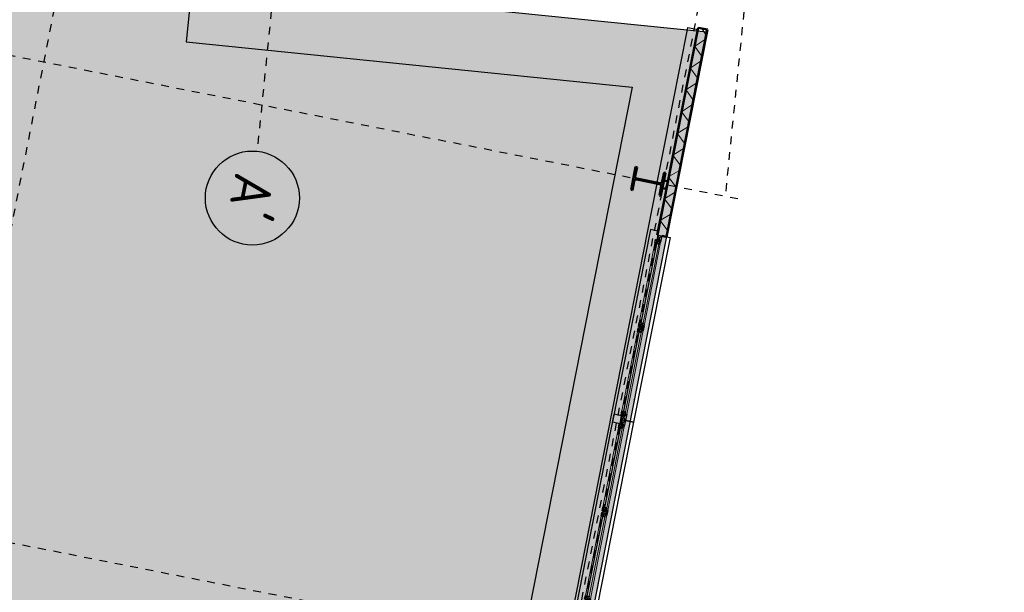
# Model space of a CAD drawing. Header units: centimetres. Extents: x 6595800.1 to 6595847.5, y 5799379.1 to 5799450.9.
# Tile 4 of 5: x 6595832.6 to 6595845.2, y 5799416 to 5799423.3. Entities that reach past the tile are written whole.
import ezdxf

# ---------------------------------------------------------------- set-up
doc = ezdxf.new("R2010")
doc.units = ezdxf.units.CM
doc.linetypes.add('Linia osi', pattern=[14, 6, -3, 2, -3])
doc.linetypes.add('Ponad', pattern=[4, 2, -2])
for name, color, linetype, lineweight in [('A-FLOR', 192, 'Continuous', 25), ('A-GLAZ', 151, 'Continuous', 25), ('A-GLAZ-SILL', 1, 'Continuous', 25), ('A-WALL', 113, 'Continuous', 25), ('A-WALL-PATT', 111, 'Continuous', 50), ('AR - Proj obiekty', 7, 'Continuous', 25), ('S-COLS', 52, 'Continuous', 25), ('S-GRID', 1, 'Continuous', 20), ('S-GRID-IDEN', 1, 'Continuous', 25)]:
    doc.layers.add(name, color=color, linetype=linetype, lineweight=lineweight)
doc.layers.add('AR - Półcień', color=40, linetype='Continuous', transparency=0.7)
doc.layers.add('AR- OPISY', color=4, linetype='Continuous')
doc.styles.add('GOST Common', font='GOST_Common.ttf', dxfattribs={"height": 499.9999999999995})

# ---------------------------------------------------------------- blocks, each defined once
blk = doc.blocks.new('hala - roz')
at = {"layer": 'AR - Półcień'}
h = blk.add_hatch(color=256, dxfattribs=at)
h.dxf.hatch_style = 1
h.paths.add_polyline_path([(-19.33387874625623, 2.995757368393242), (-0.869802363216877, -0.643936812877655), (-2.384401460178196, -15.49897802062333), (3.305047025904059, -16.07600459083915), (-3.864055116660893, -52.4446781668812), (-19.75692199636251, -49.31182852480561), (-17.43610676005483, -37.53839161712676), (-26.95424120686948, -35.66214837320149)])
at = {"layer": 'AR - Proj obiekty', "const_width": 0.8}
blk.add_lwpolyline([(-19.64896613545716, 3.465565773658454), (-0.4349011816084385, -0.3219684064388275), (-1.945869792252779, -15.14140215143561), (3.782453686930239, -15.72237144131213), (-3.548967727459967, -52.91448657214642), (-20.22673040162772, -49.62691591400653), (-17.90591516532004, -37.85347900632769), (-27.4240496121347, -35.97723576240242)], close=True, dxfattribs=at)
at = {"layer": 'AR - Proj obiekty'}
for points in [[(-19.96405352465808, 3.935374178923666), (0, 0), (-1.507338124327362, -14.7838262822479), (4.259860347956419, -15.36873829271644), (-3.233880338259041, -53.38429497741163), (-20.69653880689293, -49.94200330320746), (-18.37572357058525, -38.16856639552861), (-27.89385801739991, -36.29232315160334)], [(-19.33387874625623, 2.995757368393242), (-0.869802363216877, -0.643936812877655), (-2.384401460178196, -15.49897802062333), (3.305047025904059, -16.07600459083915), (-3.864055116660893, -52.4446781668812), (-19.75692199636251, -49.31182852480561), (-17.43610676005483, -37.53839161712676), (-26.95424120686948, -35.66214837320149)]]:
    blk.add_lwpolyline(points, close=True, dxfattribs=at)
blk = doc.blocks.new('1-2 - 240x150-V3-Parter Kopia 1')
at = {"layer": 'A-GLAZ', "linetype": 'Ponad', "lineweight": 20}
for p, q in [((-1200.000000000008, 60.00000000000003), (1199.999999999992, 60.00000000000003)), ((-1200.000000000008, -59.99999999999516), (1199.999999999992, -59.99999999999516))]:
    blk.add_line(p, q, dxfattribs=at)
at = {"layer": 'A-GLAZ'}
for p, q in [((-1200.000000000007, -9.73497549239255e-10), (-1139.999999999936, 49.99999999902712)), ((-1200.000000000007, 49.99999999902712), (-1120.000000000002, -9.734890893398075e-10)), ((-1200.000000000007, -9.73497549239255e-10), (-1200.000000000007, 49.99999999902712)), ((-1200.000000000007, 49.99999999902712), (-1139.999999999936, 49.99999999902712)), ((-1199.999999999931, 49.99999999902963), (-1139.999999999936, 49.99999999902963)), ((-1199.99999999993, -9.608415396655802e-10), (-1199.999999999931, 49.99999999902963)), ((-1089.999999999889, 19.9999999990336), (-1139.999999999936, 69.99999999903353)), ((-1139.999999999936, 19.9999999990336), (-1089.999999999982, 69.99999999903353)), ((-1139.999999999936, 19.9999999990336), (-1139.999999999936, 69.99999999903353)), ((-1139.999999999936, 69.99999999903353), (-1089.999999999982, 69.99999999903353)), ((-1139.999999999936, 19.99999999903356), (-1139.999999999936, 69.99999999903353)), ((-1139.999999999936, 69.99999999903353), (-1089.999999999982, 69.99999999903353)), ((-1139.999999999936, 49.99999999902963), (-1139.999999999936, 19.99999999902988)), ((-1089.999999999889, 19.9999999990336), (-1139.999999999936, 19.9999999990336)), ((-1089.999999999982, 19.99999999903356), (-1139.999999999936, 19.99999999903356)), ((-1139.999999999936, 19.99999999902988), (-1119.999999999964, 19.99999999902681)), ((-1120.000000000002, 19.9999999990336), (-1120.000000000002, -9.73497549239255e-10)), ((-1119.999999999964, 19.99999999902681), (-1119.999999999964, -9.683539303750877e-10)), ((-1089.999999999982, 69.99999999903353), (-1089.999999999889, 19.9999999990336)), ((-1089.999999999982, 69.99999999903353), (-1089.999999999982, 19.99999999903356)), ((-1089.999999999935, 44.99999999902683), (-60.00000000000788, 44.99999999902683)), ((-10.00000000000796, 19.99999999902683), (-60.00000000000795, 69.99999999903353)), ((-60.00000000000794, 19.99999999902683), (-10.00000000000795, 69.99999999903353)), ((-60.00000000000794, 19.99999999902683), (-60.00000000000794, 69.99999999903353)), ((-60.00000000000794, 69.99999999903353), (-10.00000000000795, 69.99999999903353)), ((-60.00000000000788, 19.99999999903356), (-60.00000000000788, 69.99999999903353)), ((-60.00000000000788, 69.99999999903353), (-10.00000000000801, 69.99999999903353)), ((-10.00000000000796, 19.99999999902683), (-60.00000000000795, 19.99999999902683)), ((-10.00000000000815, 19.99999999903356), (-60.00000000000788, 19.99999999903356)), ((29.99999999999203, -9.608415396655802e-10), (-30.00000000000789, 19.99999999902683)), ((-30.00000000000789, -9.608415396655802e-10), (29.99999999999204, 19.99999999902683)), ((-30.00000000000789, 19.99999999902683), (-30.00000000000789, -9.608415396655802e-10)), ((-30.00000000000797, 19.99999999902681), (-10.00000000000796, 19.99999999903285)), ((-30.00000000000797, -9.608415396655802e-10), (-30.00000000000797, 19.99999999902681)), ((-10.00000000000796, 69.99999999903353), (-10.00000000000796, 19.99999999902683)), ((-10.00000000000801, 69.99999999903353), (-10.00000000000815, 19.99999999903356)), ((-10.00000000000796, 49.99999999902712), (9.99999999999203, 49.99999999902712)), ((-10.00000000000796, 49.99999999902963), (9.99999999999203, 49.99999999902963)), ((-10.00000000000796, 19.99999999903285), (-10.00000000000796, 49.99999999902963)), ((9.99999999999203, 19.99999999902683), (59.99999999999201, 69.99999999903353)), ((9.99999999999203, 69.99999999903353), (59.99999999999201, 19.99999999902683)), ((59.99999999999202, 69.99999999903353), (9.999999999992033, 69.99999999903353)), ((9.99999999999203, 69.99999999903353), (9.99999999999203, 19.99999999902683)), ((9.999999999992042, 19.99999999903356), (9.999999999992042, 69.99999999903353)), ((9.999999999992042, 69.99999999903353), (59.99999999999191, 69.99999999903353)), ((9.99999999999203, 49.99999999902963), (9.999999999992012, 19.99999999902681)), ((9.99999999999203, 19.99999999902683), (59.99999999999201, 19.99999999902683)), ((59.99999999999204, 19.99999999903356), (9.999999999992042, 19.99999999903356)), ((9.999999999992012, 19.99999999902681), (29.99999999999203, 19.99999999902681)), ((29.99999999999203, -9.608415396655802e-10), (29.99999999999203, 19.99999999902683)), ((29.99999999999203, 19.99999999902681), (29.99999999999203, -9.608415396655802e-10)), ((59.99999999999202, 19.99999999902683), (59.99999999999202, 69.99999999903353)), ((59.99999999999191, 69.99999999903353), (59.99999999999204, 19.99999999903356)), ((59.99999999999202, 44.9999999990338), (1090.000000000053, 44.9999999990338)), ((1090.000000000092, 19.9999999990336), (1140.000000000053, 69.99999999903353)), ((1090.000000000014, 69.99999999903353), (1140.000000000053, 19.9999999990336)), ((1090.000000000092, 19.9999999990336), (1090.000000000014, 69.99999999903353)), ((1090.000000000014, 69.99999999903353), (1140.000000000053, 69.99999999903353)), ((1090.000000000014, 19.99999999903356), (1090.000000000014, 69.99999999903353)), ((1090.000000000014, 69.99999999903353), (1140.000000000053, 69.99999999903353)), ((1140.000000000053, 19.9999999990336), (1090.000000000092, 19.9999999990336)), ((1140.000000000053, 19.99999999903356), (1090.000000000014, 19.99999999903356)), ((1119.999999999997, -9.73497549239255e-10), (1199.999999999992, 49.99999999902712)), ((1119.999999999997, -9.73497549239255e-10), (1119.999999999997, 19.9999999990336)), ((1120.000000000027, -9.611122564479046e-10), (1120.000000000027, 19.99999999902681)), ((1120.000000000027, 19.99999999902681), (1139.999999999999, 19.99999999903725)), ((1140.000000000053, 69.99999999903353), (1140.000000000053, 19.9999999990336)), ((1140.000000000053, 69.99999999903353), (1140.000000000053, 19.99999999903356)), ((1140.000000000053, 49.99999999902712), (1199.999999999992, -9.735060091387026e-10)), ((1140.000000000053, 49.99999999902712), (1199.999999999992, 49.99999999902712)), ((1139.999999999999, 49.99999999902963), (1199.999999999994, 49.99999999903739)), ((1139.999999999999, 19.99999999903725), (1139.999999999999, 49.99999999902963)), ((1199.999999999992, 49.99999999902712), (1199.999999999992, -9.73497549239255e-10)), ((1199.999999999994, 49.99999999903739), (1199.999999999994, -9.608415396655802e-10)), ((-1120.000000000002, -9.73497549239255e-10), (-1200.000000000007, -9.73497549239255e-10)), ((-1119.999999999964, -9.683539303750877e-10), (-1199.99999999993, -9.608415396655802e-10)), ((29.99999999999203, -9.608415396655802e-10), (-30.00000000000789, -9.608415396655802e-10)), ((29.99999999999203, -9.608415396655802e-10), (-30.00000000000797, -9.608415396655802e-10)), ((1199.999999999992, -9.73497549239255e-10), (1119.999999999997, -9.73497549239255e-10)), ((1199.999999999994, -9.608415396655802e-10), (1120.000000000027, -9.611122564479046e-10))]:
    blk.add_line(p, q, dxfattribs=at)
at = {"layer": 'A-GLAZ', "lineweight": 20}
for p, q in [((-60.00000000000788, 69.99999999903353), (-1089.999999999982, 69.99999999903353)), ((-1089.999999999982, 19.99999999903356), (-60.00000000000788, 19.99999999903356)), ((1090.000000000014, 69.99999999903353), (59.99999999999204, 69.99999999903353)), ((59.99999999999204, 19.99999999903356), (1090.000000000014, 19.99999999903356)), ((-1119.999999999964, -9.683539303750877e-10), (-30.00000000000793, -9.608415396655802e-10)), ((29.9999999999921, -9.608415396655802e-10), (1120.000000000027, -9.611122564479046e-10))]:
    blk.add_line(p, q, dxfattribs=at)
at = {"layer": 'A-GLAZ-SILL'}
for p, q in [((1249.999999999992, 159.9999999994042), (-1250.000000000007, 159.9999999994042)), ((-1250.000000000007, 159.9999999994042), (-1250.000000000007, 60)), ((1249.999999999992, 60), (1249.999999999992, 159.9999999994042)), ((1199.999999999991, 49.99999999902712), (1199.999999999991, 60)), ((1199.999999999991, 60), (1249.999999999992, 60)), ((-1200.000000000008, -110.0000000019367), (-1200.000000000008, -59.99999999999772)), ((-1200.000000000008, -110.0000000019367), (1199.999999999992, -110.0000000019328)), ((1199.999999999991, -9.680079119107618e-10), (1199.999999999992, -110.0000000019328))]:
    blk.add_line(p, q, dxfattribs=at)
blk = doc.blocks.new('1-2 - 240x150-1959859-Parter Kopia 1')
at = {"layer": 'A-GLAZ', "linetype": 'Ponad', "lineweight": 20}
for p, q in [((-1200.000000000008, 60.00000000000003), (1199.999999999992, 60.00000000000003)), ((-1200.000000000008, -59.99999999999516), (1199.999999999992, -59.99999999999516))]:
    blk.add_line(p, q, dxfattribs=at)
at = {"layer": 'A-GLAZ'}
for p, q in [((-1200.000000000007, -9.73497549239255e-10), (-1139.999999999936, 49.99999999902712)), ((-1200.000000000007, 49.99999999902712), (-1120.000000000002, -9.734890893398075e-10)), ((-1200.000000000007, -9.73497549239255e-10), (-1200.000000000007, 49.99999999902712)), ((-1200.000000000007, 49.99999999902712), (-1139.999999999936, 49.99999999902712)), ((-1199.999999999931, 49.99999999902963), (-1139.999999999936, 49.99999999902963)), ((-1199.99999999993, -9.608415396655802e-10), (-1199.999999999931, 49.99999999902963)), ((-1089.999999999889, 19.9999999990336), (-1139.999999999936, 69.99999999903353)), ((-1139.999999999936, 19.9999999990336), (-1089.999999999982, 69.99999999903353)), ((-1139.999999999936, 19.9999999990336), (-1139.999999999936, 69.99999999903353)), ((-1139.999999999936, 69.99999999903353), (-1089.999999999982, 69.99999999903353)), ((-1139.999999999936, 19.99999999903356), (-1139.999999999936, 69.99999999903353)), ((-1139.999999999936, 69.99999999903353), (-1089.999999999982, 69.99999999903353)), ((-1139.999999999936, 49.99999999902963), (-1139.999999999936, 19.99999999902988)), ((-1089.999999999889, 19.9999999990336), (-1139.999999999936, 19.9999999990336)), ((-1089.999999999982, 19.99999999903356), (-1139.999999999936, 19.99999999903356)), ((-1139.999999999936, 19.99999999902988), (-1119.999999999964, 19.99999999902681)), ((-1120.000000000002, 19.9999999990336), (-1120.000000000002, -9.73497549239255e-10)), ((-1119.999999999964, 19.99999999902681), (-1119.999999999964, -9.683539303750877e-10)), ((-1089.999999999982, 69.99999999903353), (-1089.999999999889, 19.9999999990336)), ((-1089.999999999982, 69.99999999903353), (-1089.999999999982, 19.99999999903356)), ((-1089.999999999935, 44.99999999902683), (-60.00000000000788, 44.99999999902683)), ((-10.00000000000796, 19.99999999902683), (-60.00000000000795, 69.99999999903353)), ((-60.00000000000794, 19.99999999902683), (-10.00000000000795, 69.99999999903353)), ((-60.00000000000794, 19.99999999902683), (-60.00000000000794, 69.99999999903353)), ((-60.00000000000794, 69.99999999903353), (-10.00000000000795, 69.99999999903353)), ((-60.00000000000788, 19.99999999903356), (-60.00000000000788, 69.99999999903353)), ((-60.00000000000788, 69.99999999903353), (-10.00000000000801, 69.99999999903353)), ((-10.00000000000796, 19.99999999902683), (-60.00000000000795, 19.99999999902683)), ((-10.00000000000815, 19.99999999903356), (-60.00000000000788, 19.99999999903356)), ((29.99999999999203, -9.608415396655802e-10), (-30.00000000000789, 19.99999999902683)), ((-30.00000000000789, -9.608415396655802e-10), (29.99999999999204, 19.99999999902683)), ((-30.00000000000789, 19.99999999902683), (-30.00000000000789, -9.608415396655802e-10)), ((-30.00000000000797, 19.99999999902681), (-10.00000000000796, 19.99999999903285)), ((-30.00000000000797, -9.608415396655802e-10), (-30.00000000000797, 19.99999999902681)), ((-10.00000000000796, 69.99999999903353), (-10.00000000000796, 19.99999999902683)), ((-10.00000000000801, 69.99999999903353), (-10.00000000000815, 19.99999999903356)), ((-10.00000000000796, 49.99999999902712), (9.99999999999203, 49.99999999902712)), ((-10.00000000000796, 49.99999999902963), (9.99999999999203, 49.99999999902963)), ((-10.00000000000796, 19.99999999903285), (-10.00000000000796, 49.99999999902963)), ((9.99999999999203, 19.99999999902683), (59.99999999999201, 69.99999999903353)), ((9.99999999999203, 69.99999999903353), (59.99999999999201, 19.99999999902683)), ((59.99999999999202, 69.99999999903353), (9.999999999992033, 69.99999999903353)), ((9.99999999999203, 69.99999999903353), (9.99999999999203, 19.99999999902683)), ((9.999999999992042, 19.99999999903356), (9.999999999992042, 69.99999999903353)), ((9.999999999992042, 69.99999999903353), (59.99999999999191, 69.99999999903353)), ((9.99999999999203, 49.99999999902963), (9.999999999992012, 19.99999999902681)), ((9.99999999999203, 19.99999999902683), (59.99999999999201, 19.99999999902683)), ((59.99999999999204, 19.99999999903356), (9.999999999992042, 19.99999999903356)), ((9.999999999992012, 19.99999999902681), (29.99999999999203, 19.99999999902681)), ((29.99999999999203, -9.608415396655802e-10), (29.99999999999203, 19.99999999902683)), ((29.99999999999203, 19.99999999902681), (29.99999999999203, -9.608415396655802e-10)), ((59.99999999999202, 19.99999999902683), (59.99999999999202, 69.99999999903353)), ((59.99999999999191, 69.99999999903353), (59.99999999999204, 19.99999999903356)), ((59.99999999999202, 44.9999999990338), (1090.000000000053, 44.9999999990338)), ((1090.000000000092, 19.9999999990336), (1140.000000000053, 69.99999999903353)), ((1090.000000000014, 69.99999999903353), (1140.000000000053, 19.9999999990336)), ((1090.000000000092, 19.9999999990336), (1090.000000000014, 69.99999999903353)), ((1090.000000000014, 69.99999999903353), (1140.000000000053, 69.99999999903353)), ((1090.000000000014, 19.99999999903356), (1090.000000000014, 69.99999999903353)), ((1090.000000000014, 69.99999999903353), (1140.000000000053, 69.99999999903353)), ((1140.000000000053, 19.9999999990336), (1090.000000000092, 19.9999999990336)), ((1140.000000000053, 19.99999999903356), (1090.000000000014, 19.99999999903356)), ((1119.999999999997, -9.73497549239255e-10), (1199.999999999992, 49.99999999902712)), ((1119.999999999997, -9.73497549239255e-10), (1119.999999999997, 19.9999999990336)), ((1120.000000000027, -9.611122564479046e-10), (1120.000000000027, 19.99999999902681)), ((1120.000000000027, 19.99999999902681), (1139.999999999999, 19.99999999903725)), ((1140.000000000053, 69.99999999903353), (1140.000000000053, 19.9999999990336)), ((1140.000000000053, 69.99999999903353), (1140.000000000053, 19.99999999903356)), ((1140.000000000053, 49.99999999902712), (1199.999999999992, -9.735060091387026e-10)), ((1140.000000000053, 49.99999999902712), (1199.999999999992, 49.99999999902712)), ((1139.999999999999, 49.99999999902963), (1199.999999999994, 49.99999999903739)), ((1139.999999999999, 19.99999999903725), (1139.999999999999, 49.99999999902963)), ((1199.999999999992, 49.99999999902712), (1199.999999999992, -9.73497549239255e-10)), ((1199.999999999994, 49.99999999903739), (1199.999999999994, -9.608415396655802e-10)), ((-1120.000000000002, -9.73497549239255e-10), (-1200.000000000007, -9.73497549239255e-10)), ((-1119.999999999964, -9.683539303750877e-10), (-1199.99999999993, -9.608415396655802e-10)), ((29.99999999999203, -9.608415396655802e-10), (-30.00000000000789, -9.608415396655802e-10)), ((29.99999999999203, -9.608415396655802e-10), (-30.00000000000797, -9.608415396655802e-10)), ((1199.999999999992, -9.73497549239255e-10), (1119.999999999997, -9.73497549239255e-10)), ((1199.999999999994, -9.608415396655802e-10), (1120.000000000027, -9.611122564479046e-10))]:
    blk.add_line(p, q, dxfattribs=at)
at = {"layer": 'A-GLAZ', "lineweight": 20}
for p, q in [((-60.00000000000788, 69.99999999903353), (-1089.999999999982, 69.99999999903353)), ((-1089.999999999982, 19.99999999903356), (-60.00000000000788, 19.99999999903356)), ((1090.000000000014, 69.99999999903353), (59.99999999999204, 69.99999999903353)), ((59.99999999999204, 19.99999999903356), (1090.000000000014, 19.99999999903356)), ((-1119.999999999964, -9.683539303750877e-10), (-30.00000000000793, -9.608415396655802e-10)), ((29.9999999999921, -9.608415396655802e-10), (1120.000000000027, -9.611122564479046e-10))]:
    blk.add_line(p, q, dxfattribs=at)
at = {"layer": 'A-GLAZ-SILL'}
for p, q in [((1249.999999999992, 159.9999999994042), (-1250.000000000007, 159.9999999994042)), ((-1250.000000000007, 159.9999999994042), (-1250.000000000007, 60)), ((1249.999999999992, 60), (1249.999999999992, 159.9999999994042)), ((-1250.000000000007, 60), (-1200.000000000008, 60)), ((-1200.000000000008, 60), (-1200.000000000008, 49.99999999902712)), ((-1200.000000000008, -110.0000000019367), (-1200.000000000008, -9.71907088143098e-10)), ((-1200.000000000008, -110.0000000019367), (1199.999999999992, -110.0000000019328)), ((1199.999999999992, -59.99999999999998), (1199.999999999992, -110.0000000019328))]:
    blk.add_line(p, q, dxfattribs=at)
blk = doc.blocks.new('Słup HE-A - HEA400-V6-Parter Kopia 1')
at = {"layer": 'S-COLS', "lineweight": 20}
h = blk.add_hatch(dxfattribs=at)
h.set_pattern_fill('FP_12', color=256, style=0, pattern_type=2)
h.set_pattern_definition([(45, (7377.36, -9299.813), (-251.4471713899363, 251.4471713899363), []), (45, (7377.36, -8918.813), (-251.4471713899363, 251.4471713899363), [])])
h.paths.add_polyline_path([(149.9999999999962, -194.9999999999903), (149.9999999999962, -175.9999999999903), (32.49999999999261, -175.9999999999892), (18.99999999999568, -172.3826859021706), (9.11731409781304, -162.4999999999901), (5.499999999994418, -148.9999999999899), (5.499999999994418, 149.0000000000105), (9.11731409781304, 162.5000000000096), (18.99999999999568, 172.3826859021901), (32.49999999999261, 176.0000000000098), (149.9999999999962, 176.0000000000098), (149.9999999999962, 195.0000000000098), (-150.0000000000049, 195.0000000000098), (-150.0000000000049, 176.0000000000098), (-32.50000000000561, 176.0000000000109), (-19.00000000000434, 172.3826859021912), (-9.117314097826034, 162.5000000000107), (-5.500000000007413, 149.0000000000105), (-5.500000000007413, -148.9999999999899), (-9.117314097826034, -162.4999999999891), (-19.00000000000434, -172.3826859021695), (-32.50000000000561, -175.9999999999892), (-150.0000000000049, -176.8254409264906), (-150.0000000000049, -194.9999999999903), (-43.43520460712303, -194.9999999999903)], flags=0)
at = {"layer": 'S-COLS', "lineweight": 50}
for p, q in [((149.9999999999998, 195), (-150.0000000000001, 195)), ((-150.0000000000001, 195), (-150.0000000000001, 176)), ((-150.0000000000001, 176), (-32.5000000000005, 176)), ((-5.500000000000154, 149), (-5.500000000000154, -148.9999999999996)), ((5.499999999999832, -148.9999999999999), (5.499999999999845, 148.9999999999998)), ((32.49999999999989, 176), (149.9999999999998, 176)), ((149.9999999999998, 176), (149.9999999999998, 195)), ((-32.50000000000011, -175.9999999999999), (-150.0000000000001, -175.9999999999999)), ((-150.0000000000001, -175.9999999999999), (-150.0000000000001, -194.9999999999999)), ((-150.0000000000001, -194.9999999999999), (149.9999999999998, -194.9999999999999)), ((149.9999999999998, -175.9999999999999), (32.50000000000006, -175.9999999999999)), ((149.9999999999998, -194.9999999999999), (149.9999999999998, -175.9999999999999))]:
    blk.add_line(p, q, dxfattribs=at)
for centre, radius, start, end in [((-32.50000000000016, 149), 27.00000000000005, 2.989721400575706e-13, 90.00000000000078), ((32.49999999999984, 149), 26.99999999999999, 90.0000000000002, 180.0000000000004), ((-32.50000000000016, -148.9999999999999), 26.99999999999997, 270.0000000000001, 7.188053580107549e-13), ((32.49999999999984, -148.9999999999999), 27.00000000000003, 180.0000000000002, 270.0000000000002)]:
    blk.add_arc(centre, radius, start, end, dxfattribs=at)
blk = doc.blocks.new('Cienkościenne - Ceowniki - Słup - C100x50x3-V19-Parter Kopia 1')
at = {"layer": 'S-COLS', "lineweight": 50}
for p, q in [((1.199999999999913, 50.00000000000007), (-8.459899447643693e-14, 50.00000000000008)), ((-8.459899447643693e-14, 50.00000000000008), (-1.491057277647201e-13, 2.775000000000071)), ((1.199999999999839, 2.775000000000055), (1.199999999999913, 50.00000000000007)), ((97.2249999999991, 1.199999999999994), (2.77499999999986, 1.200000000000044)), ((2.774999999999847, 4.758693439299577e-14), (97.22499999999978, -8.777145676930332e-14)), ((99.99999999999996, 50.00000000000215), (98.79999999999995, 50.00000000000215)), ((98.79999999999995, 50.00000000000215), (98.79999999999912, 2.775000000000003)), ((99.99999999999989, 2.774999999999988), (99.99999999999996, 50.00000000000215))]:
    blk.add_line(p, q, dxfattribs=at)
for centre, radius, start, end in [((2.774999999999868, 2.775000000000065), 2.77500000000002, 179.9999999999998, 269.9999999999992), ((2.774999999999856, 2.775000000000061), 1.575000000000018, 180.0000000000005, 269.9999999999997), ((97.2249999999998, 2.77500000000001), 2.775000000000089, 269.9999999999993, 359.9999999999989), ((97.2249999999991, 2.77500000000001), 1.575000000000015, 269.9999999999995, 359.9999999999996)]:
    blk.add_arc(centre, radius, start, end, dxfattribs=at)
blk = doc.blocks.new('Siatka - Oś 6mm-1781598-Parter Kopia 1')
at = {"layer": 'S-GRID-IDEN'}
blk.add_circle((-2.960785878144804e-06, -0.009920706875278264), 6.000000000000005, dxfattribs=at)
blk = doc.blocks.new('A$C1f6c32b8')
at = {"layer": 'A-WALL-PATT', "lineweight": 20}
h = blk.add_hatch(dxfattribs=at)
h.set_pattern_fill('FP_6', color=256, style=0, pattern_type=2)
h.set_pattern_definition([(45, (-5275.242982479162, 8911.764920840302), (-141.4213562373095, 141.4213562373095), []), (135, (-5275.242982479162, 8911.764920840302), (-141.4213562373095, -141.4213562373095), [])])
h.paths.add_polyline_path([(23957.39745202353, 18466.57766871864), (23967.39745202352, 18466.57766871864), (23967.39745202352, 18566.57766871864), (23197.39745251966, 18566.57766871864), (23197.39745251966, 18466.57766871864), (23652.0724010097, 18466.57766871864)], flags=0)
h.paths.add_polyline_path([(18321.01624522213, 18466.57766871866), (18397.39745251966, 18466.57766871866), (18397.39745251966, 18566.57766871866), (17197.39745251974, 18566.57766871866), (17197.39745251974, 18466.57766871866), (17836.37477651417, 18466.57766871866)], flags=0)
h.paths.add_polyline_path([(12397.39745251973, 18466.57766871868), (12397.39745251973, 18566.57766871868), (11227.39745251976, 18566.57766871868), (11227.39745251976, 18466.57766871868), (12020.67715201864, 18466.57766871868)], flags=0)
h.paths.add_polyline_path([(6227.397452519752, 18466.5776687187), (6227.397452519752, 18566.5776687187), (5027.397452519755, 18566.5776687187), (5027.397452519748, 18466.5776687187), (5720.338058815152, 18466.5776687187)], flags=0)
h.paths.add_polyline_path([(3997.397452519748, 18466.5776687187), (3997.397452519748, 18566.5776687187), (2597.397452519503, 18566.57766871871), (2597.397452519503, 18466.57766871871), (2812.489246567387, 18466.57766871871)], flags=0)
h.paths.add_polyline_path([(197.3974525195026, 18466.57766871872), (197.3974525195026, 18566.57766871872), (-1102.602547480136, 18566.57766871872), (-1102.602547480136, 18466.57766871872), (-95.35956568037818, 18466.57766871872)], flags=0)
h.paths.add_polyline_path([(-5902.602547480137, 18466.57766871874), (-5902.602547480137, 18566.57766871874), (-7202.602547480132, 18566.57766871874), (-7202.602547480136, 18466.57766871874), (-5911.057190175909, 18466.57766871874)], flags=0)
h.paths.add_polyline_path([(-12002.60254748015, 18466.57766871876), (-12002.60254748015, 18566.57766871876), (-14697.98929828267, 18566.57766871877), (-14697.98929828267, 18466.57766871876), (-12211.3962833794, 18466.57766871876)], flags=0)
at = {"layer": 'A-FLOR'}
blk.add_line((-14672.6025479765, 18326.57766871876), (-14674.45109817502, 18326.57766871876), dxfattribs=at)
at = {"layer": 'A-WALL', "lineweight": 50}
for p, q in [((-12002.60254748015, 18576.57766871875), (-14697.98929828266, 18576.57766871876)), ((-14697.98929828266, 18576.57766871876), (-14697.98929828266, 18456.57766871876)), ((-12002.60254748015, 18516.57766871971), (-12002.60254748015, 18576.57766871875)), ((-14697.98929828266, 18456.57766871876), (-12699.82754748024, 18456.57766871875)), ((-12605.37754748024, 18456.57766871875), (-12002.60254748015, 18456.57766871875)), ((-12002.60254748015, 18456.57766871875), (-12002.60254748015, 18466.57766871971))]:
    blk.add_line(p, q, dxfattribs=at)
at = {"layer": 'A-WALL', "lineweight": 20}
for p, q in [((-14697.98929828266, 18566.57766871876), (-12002.60254748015, 18566.57766871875)), ((-14697.98929828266, 18466.57766871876), (-12002.60254748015, 18466.57766871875))]:
    blk.add_line(p, q, dxfattribs=at)
at = {"layer": 'A-WALL'}
for p, q in [((-14672.6025479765, 18456.67185464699), (-14672.6025479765, 18326.57766871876)), ((-12658.10254748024, 18326.57766871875), (-14672.6025479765, 18326.57766871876)), ((-6558.102547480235, 18326.57766871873), (-12647.10254748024, 18326.57766871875))]:
    blk.add_line(p, q, dxfattribs=at)
at = {"layer": 'S-GRID', "linetype": 'Linia osi', "lineweight": 25}
for p, q in [((-12652.60254748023, 19376.92304388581), (-12652.60254748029, -13499.89631856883)), ((-6552.602547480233, 19376.92304388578), (-6552.602547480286, -13499.89631856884)), ((-32932.81426522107, 17301.84245142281), (-12625.32222591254, 19213.74890377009)), ((-35146.24653506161, 18407.87511016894), (28633.79804631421, 18407.87511016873)), ((-32370.41424862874, 11328.25841657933), (-12062.92220932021, 13240.16486892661)), ((-35146.24653506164, 10347.87511016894), (28633.79804631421, 10347.87511016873))]:
    blk.add_line(p, q, dxfattribs=at)
at = {"layer": 'A-GLAZ', "rotation": 180}
for name, p in [('1-2 - 240x150-1959859-Parter Kopia 1', (-10802.60254748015, 18516.57766871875)), ('1-2 - 240x150-V3-Parter Kopia 1', (-8402.60254748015, 18516.57766871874))]:
    blk.add_blockref(name, p, dxfattribs=at)
at = {"layer": 'S-COLS'}
blk.add_blockref('Słup HE-A - HEA400-V6-Parter Kopia 1', (-12652.60254748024, 18211.57766871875), dxfattribs=at)
at = {"layer": 'S-COLS', "rotation": 180}
blk.add_blockref('Cienkościenne - Ceowniki - Słup - C100x50x3-V19-Parter Kopia 1', (-12602.60254748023, 18456.57766871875), dxfattribs=at)
at = {"layer": 'S-GRID-IDEN', "xscale": 99.99999999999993, "yscale": 99.99999999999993, "zscale": 99.99999999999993, "rotation": 275.3784199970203}
blk.add_blockref('Siatka - Oś 6mm-1781598-Parter Kopia 1', (-11465.56380583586, 13296.40487058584), dxfattribs=at)
at = {"layer": 'S-GRID-IDEN', "lineweight": 20, "insert": (-11765.7097428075, 13523.04182814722), "char_height": 499.9999999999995, "width": 769.6199999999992, "attachment_point": 1, "style": 'GOST Common'}
blk.add_mtext("A'", dxfattribs=at)

msp = doc.modelspace()

# ---------------------------------------------------------------- block references
at = {"xscale": 0.0009999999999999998, "yscale": 0.0009999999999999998, "zscale": 0.0009999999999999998, "rotation": 258.8486546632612}
msp.add_blockref('A$C1f6c32b8', (6595820.324209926, 5799412.393074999), dxfattribs=at)
at = {"layer": 'AR- OPISY'}
msp.add_blockref('hala - roz', (6595837.127338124, 5799438.561826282), dxfattribs=at)

doc.saveas('drawing.dxf')
